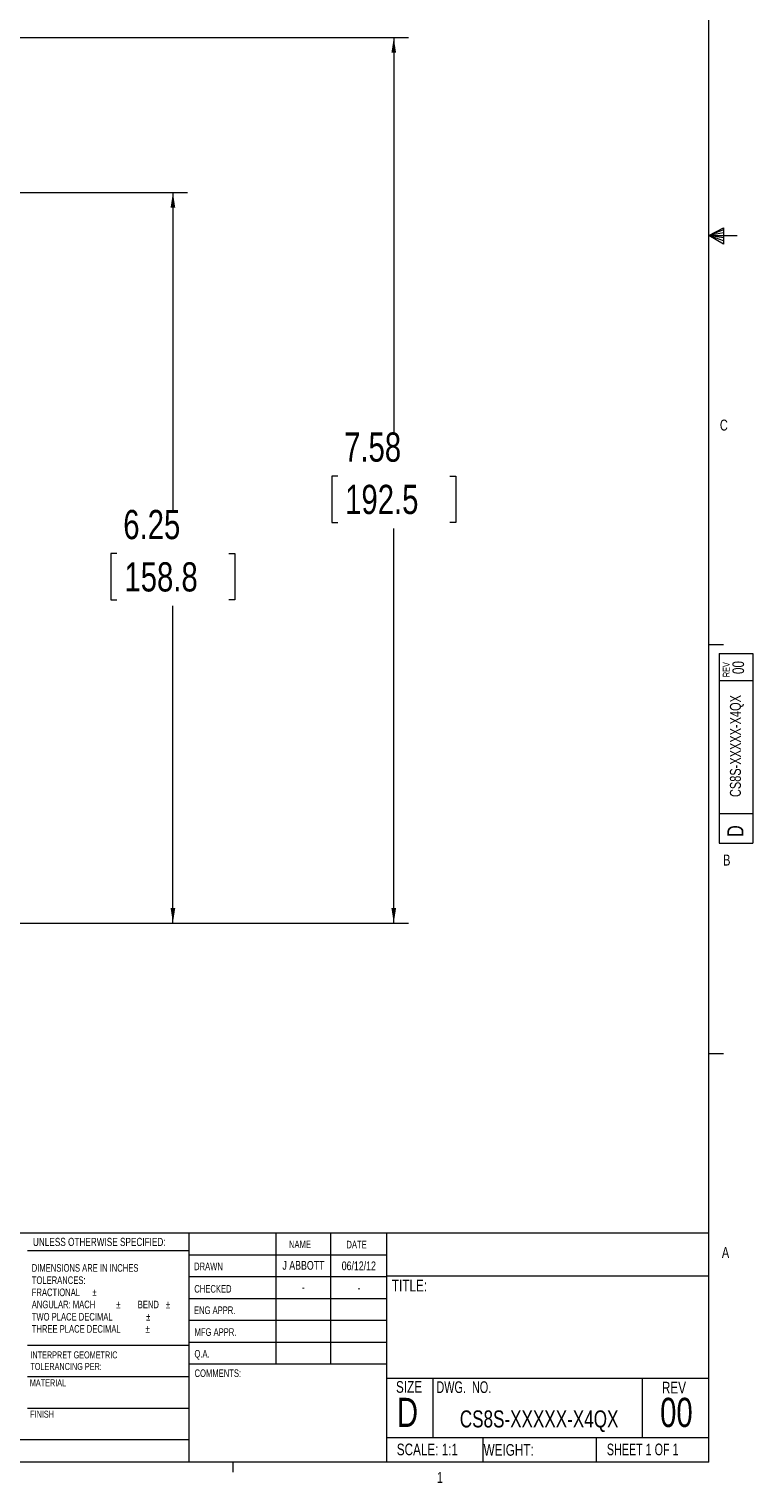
# Model space of a CAD drawing. Header units: inches. Extents: x 0.3 to 33.9, y 0.2 to 21.6.
# Tile 14 of 26: x 27.7 to 33.9, y 0.2 to 12.7. Entities that reach past the tile are written whole.
import ezdxf

# ---------------------------------------------------------------- set-up
doc = ezdxf.new("R2010")
doc.units = ezdxf.units.IN
doc.header["$MEASUREMENT"] = 0
doc.layers.add('SLD-0', color=7, linetype='Continuous', lineweight=15)
doc.styles.add('SLDTEXTSTYLE0', font='TXT', dxfattribs={"width": 0.75})
doc.styles.add('SLDTEXTSTYLE1', font='TXT', dxfattribs={"width": 0.6875})
doc.styles.add('SLDTEXTSTYLE2', font='TXT', dxfattribs={"width": 0.694444})
doc.dimstyles.new('SLDDIMSTYLE0', dxfattribs={"dimtxt": 0.25, "dimasz": 0.13, "dimexe": 0, "dimexo": 0.0625, "dimgap": 0.0625, "dimtad": 0, "dimtih": 1, "dimtoh": 1, "dimrnd": 1e-09, "dimzin": 12, "dimdsep": 46, "dimtxsty": 'SLDTEXTSTYLE0', "dimsah": 1, "dimcen": 0.09, "dimadec": 0, "dimazin": 3, "dimtfac": 1, "dimtofl": 0, "dimtmove": 0, "dimatfit": 3, "dimfxl": 1, "dimfrac": 2, "dimtolj": 1, "dimtzin": 12, "dimarcsym": 0})

# ---------------------------------------------------------------- blocks, each defined once
blk = doc.blocks.new('SW_NOTE_0')
at = {"color": 0, "linetype": 'Continuous', "lineweight": 0, "char_height": 0.06, "attachment_point": 1, "style": 'SLDTEXTSTYLE0'}
for s, insert in [('INTERPRET GEOMETRIC', (0, 0.077)), ('TOLERANCING PER:', (0, -0.022))]:
    blk.add_mtext(s, dxfattribs=dict(at, insert=insert))
blk = doc.blocks.new('SW_NOTE_1')
at = {"color": 0, "linetype": 'Continuous', "lineweight": 0, "char_height": 0.065, "attachment_point": 1, "style": 'SLDTEXTSTYLE0'}
for s, insert in [('DIMENSIONS ARE IN INCHES', (0, 0.084)), ('TOLERANCES:', (0, -0.021)), ('FRACTIONAL', (0, -0.125)), ('%%p', (0.518, -0.125)), ('ANGULAR: MACH', (0, -0.229)), ('%%p', (0.723, -0.229)), ('BEND', (0.907, -0.229)), ('%%p', (1.148, -0.229)), ('TWO PLACE DECIMAL', (0, -0.334)), ('%%p', (0.979, -0.334)), ('THREE PLACE DECIMAL', (0, -0.438)), ('%%p', (0.974, -0.438))]:
    blk.add_mtext(s, dxfattribs=dict(at, insert=insert))
blk = doc.blocks.new('_D_10')
at = {"layer": 'SLD-0'}
for p, q in [((27.236, 11.279), (29.061, 11.279)), ((28.936, 11.279), (28.936, 8.563)), ((28.457, 8.189), (28.406, 8.189)), ((28.406, 8.189), (28.406, 7.792)), ((29.415, 8.189), (29.466, 8.189)), ((29.466, 8.189), (29.466, 7.792)), ((28.406, 7.792), (28.457, 7.792)), ((28.936, 5.025), (28.936, 7.741)), ((29.466, 7.792), (29.415, 7.792)), ((26.866, 5.025), (29.061, 5.025))]:
    blk.add_line(p, q, dxfattribs=at)
for points in [[(28.936, 11.279), (28.916, 11.149), (28.956, 11.149)], [(28.936, 5.025), (28.956, 5.155), (28.916, 5.155)]]:
    blk.add_solid(points, dxfattribs=at)
at = {"layer": 'SLD-0', "char_height": 0.25, "attachment_point": 1, "style": 'SLDTEXTSTYLE0'}
for s, insert in [('6.25', (28.511, 8.562, -2.447)), ('158.8', (28.521, 8.114, -2.447))]:
    blk.add_mtext(s, dxfattribs=dict(at, insert=insert))
blk = doc.blocks.new('_D_11')
at = {"layer": 'SLD-0'}
for p, q in [((23.369, 12.605), (30.951, 12.605)), ((30.826, 12.605), (30.826, 9.226)), ((30.347, 8.852), (30.296, 8.852)), ((30.296, 8.852), (30.296, 8.455)), ((31.305, 8.852), (31.356, 8.852)), ((31.356, 8.852), (31.356, 8.455)), ((30.296, 8.455), (30.347, 8.455)), ((30.826, 5.025), (30.826, 8.404)), ((31.356, 8.455), (31.305, 8.455)), ((26.866, 5.025), (30.951, 5.025))]:
    blk.add_line(p, q, dxfattribs=at)
for points in [[(30.826, 12.605), (30.806, 12.475), (30.846, 12.475)], [(30.826, 5.025), (30.846, 5.155), (30.806, 5.155)]]:
    blk.add_solid(points, dxfattribs=at)
at = {"layer": 'SLD-0', "char_height": 0.25, "attachment_point": 1, "style": 'SLDTEXTSTYLE0'}
for s, insert in [('7.58', (30.401, 9.225, -2.447)), ('192.5', (30.41, 8.777, -2.447))]:
    blk.add_mtext(s, dxfattribs=dict(at, insert=insert))

msp = doc.modelspace()

# ---------------------------------------------------------------- linework, layer by layer
at = {"color": 7, "linetype": 'Continuous', "lineweight": 0}
for p, q in [((33.523, 0.411), (33.523, 21.411)), ((33.523, 10.911), (33.647, 10.976)), ((33.647, 10.958), (33.523, 10.911)), ((33.647, 10.976), (33.647, 10.837)), ((33.647, 10.934), (33.523, 10.911)), ((33.647, 10.891), (33.523, 10.911)), ((33.647, 10.865), (33.523, 10.911)), ((33.647, 10.837), (33.523, 10.911)), ((33.523, 10.911), (33.766, 10.911)), ((33.523, 7.411), (33.648, 7.411)), ((33.61, 7.332), (33.9, 7.332)), ((33.61, 7.332), (33.61, 5.709)), ((33.9, 7.332), (33.9, 5.709)), ((33.9, 7.099), (33.61, 7.099)), ((33.61, 5.965), (33.9, 5.965)), ((33.61, 5.709), (33.9, 5.709)), ((33.523, 3.911), (33.648, 3.911)), ((25.714, 2.375), (33.523, 2.375)), ((29.073, 2.375), (29.073, 0.411)), ((29.817, 2.375), (29.817, 1.25)), ((30.285, 2.375), (30.285, 1.25)), ((30.764, 2.375), (30.764, 0.411)), ((29.073, 2.221), (27.691, 2.221)), ((29.073, 2.187), (30.764, 2.187)), ((29.073, 2), (30.764, 2)), ((30.764, 2.008), (33.523, 2.008)), ((29.073, 1.812), (30.764, 1.812)), ((30.764, 1.625), (29.073, 1.625)), ((27.691, 1.414), (29.073, 1.414)), ((30.764, 1.437), (29.073, 1.437)), ((30.764, 1.25), (29.073, 1.25)), ((27.691, 1.144), (29.073, 1.144)), ((30.764, 1.13), (33.523, 1.13)), ((31.16, 1.13), (31.16, 0.623)), ((32.951, 1.13), (32.951, 0.623)), ((27.691, 0.874), (29.073, 0.874)), ((30.764, 0.623), (33.523, 0.623)), ((31.587, 0.623), (31.587, 0.411)), ((32.559, 0.623), (32.559, 0.411)), ((25.714, 0.607), (29.073, 0.607)), ((33.523, 0.411), (0.523, 0.411)), ((29.448, 0.411), (29.448, 0.326))]:
    msp.add_line(p, q, dxfattribs=at)

# ---------------------------------------------------------------- block references
for name, p in [('SW_NOTE_1', (27.728, 2.023)), ('SW_NOTE_0', (27.716, 1.283))]:
    msp.add_blockref(name, p, dxfattribs=at)

# ---------------------------------------------------------------- texts
for s, insert, char_height, attachment_point, style in [('C', (33.617, 9.335), 0.0938, 1, 'SLDTEXTSTYLE0'), ('B', (33.645, 5.612), 0.0938, 1, 'SLDTEXTSTYLE0'), ('UNLESS OTHERWISE SPECIFIED:', (27.738, 2.332), 0.07, 1, 'SLDTEXTSTYLE0'), ('NAME', (29.929, 2.309), 0.065, 1, 'SLDTEXTSTYLE0'), ('DATE', (30.421, 2.307), 0.065, 1, 'SLDTEXTSTYLE0'), ('A', (33.634, 2.253), 0.0938, 1, 'SLDTEXTSTYLE0'), ('DRAWN', (29.117, 2.12), 0.065, 1, 'SLDTEXTSTYLE0'), ('J ABBOTT', (30.053, 2.134), 0.075, 2, 'SLDTEXTSTYLE0'), ('06/12/12', (30.527, 2.13), 0.075, 2, 'SLDTEXTSTYLE0'), ('CHECKED', (29.119, 1.928), 0.065, 1, 'SLDTEXTSTYLE0'), ('-', (30.052, 1.946), 0.075, 2, 'SLDTEXTSTYLE0'), ('-', (30.528, 1.942), 0.075, 2, 'SLDTEXTSTYLE0'), ('TITLE:', (30.81, 1.973), 0.1, 1, 'SLDTEXTSTYLE0'), ('ENG APPR.', (29.116, 1.745), 0.065, 1, 'SLDTEXTSTYLE0'), ('MFG APPR.', (29.121, 1.558), 0.065, 1, 'SLDTEXTSTYLE0'), ('Q.A.', (29.12, 1.372), 0.065, 1, 'SLDTEXTSTYLE0'), ('MATERIAL', (27.711, 1.121), 0.06, 1, 'SLDTEXTSTYLE0'), ('COMMENTS:', (29.121, 1.206), 0.065, 1, 'SLDTEXTSTYLE0'), ('SIZE', (30.845, 1.106), 0.1, 1, 'SLDTEXTSTYLE0'), ('DWG.  NO.', (31.191, 1.104), 0.1, 1, 'SLDTEXTSTYLE2'), ('REV', (33.121, 1.1), 0.1, 1, 'SLDTEXTSTYLE0'), ('D', (30.853, 0.963), 0.25, 1, 'SLDTEXTSTYLE0'), ('00', (33.245, 0.963), 0.25, 2, 'SLDTEXTSTYLE0'), ('FINISH', (27.714, 0.853), 0.06, 1, 'SLDTEXTSTYLE0'), ('CS8S-XXXXX-X4QX', (32.07, 0.855), 0.14583, 2, 'SLDTEXTSTYLE0'), ('SCALE: 1:1', (30.852, 0.571), 0.1, 1, 'SLDTEXTSTYLE0'), ('WEIGHT:', (31.595, 0.567), 0.1, 1, 'SLDTEXTSTYLE0'), ('SHEET 1 OF 1', (32.65, 0.571), 0.1, 1, 'SLDTEXTSTYLE1'), ('1', (31.195, 0.328), 0.0938, 1, 'SLDTEXTSTYLE0')]:
    msp.add_mtext(s, dxfattribs=dict(at, insert=insert, char_height=char_height, attachment_point=attachment_point, style=style))
at = {"color": 7, "linetype": 'Continuous', "lineweight": 0, "rotation": 90, "style": 'SLDTEXTSTYLE0'}
for s, insert, char_height, attachment_point in [('REV', (33.642, 7.131), 0.06, 1), ('00', (33.724, 7.213), 0.1, 2), ('CS8S-XXXXX-X4QX', (33.703, 6.541), 0.09375, 2), ('D', (33.681, 5.763), 0.138, 1)]:
    msp.add_mtext(s, dxfattribs=dict(at, insert=insert, char_height=char_height, attachment_point=attachment_point))

# ---------------------------------------------------------------- dimensions: what is measured, and where the dimension line sits
at = {"layer": 'SLD-0'}
for base, p2, picture, middle in [((30.826, 12.605), (23.319, 12.605), '_D_11', (30.826, 8.815)), ((28.936, 11.279), (27.186, 11.279), '_D_10', (28.936, 8.152))]:
    dim = msp.add_linear_dim(base=base, p1=(26.816, 5.025), p2=p2, angle=90, dimstyle='SLDDIMSTYLE0', dxfattribs=at)
    dim.commit()
    dim.dimension.update_dxf_attribs({"geometry": picture, "text_midpoint": middle, "dimtype": 160})

doc.saveas('drawing.dxf')
